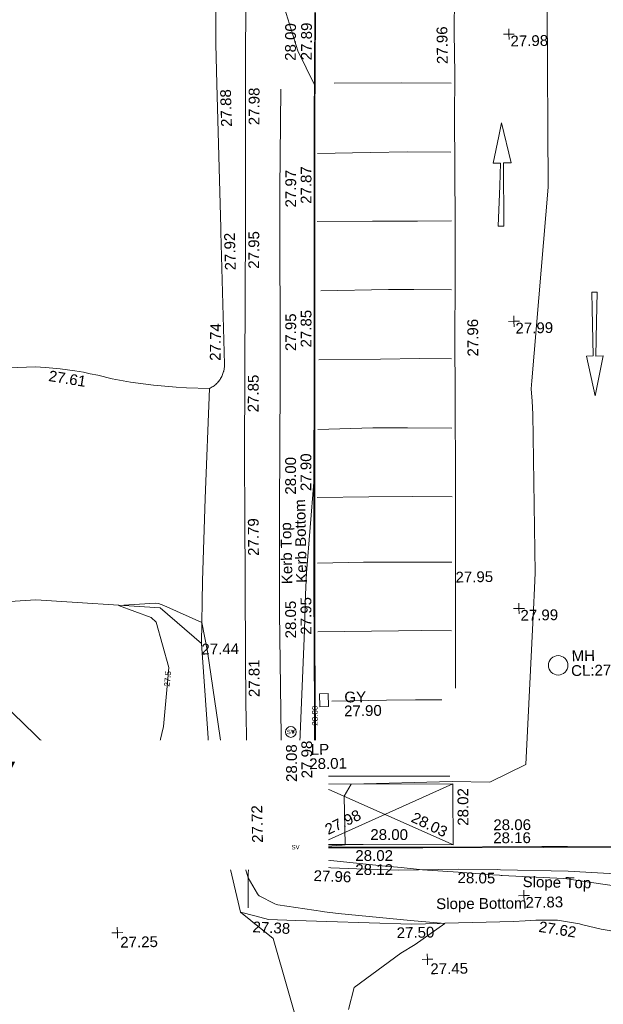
# Model space of a CAD drawing. Header units: millimetres. Extents: x -290717 to 520720, y -88450 to 287762.
# Tile 191 of 256: x -41327 to -21023, y 100394 to 134679. Entities that reach past the tile are written whole.
import ezdxf

# ---------------------------------------------------------------- set-up
doc = ezdxf.new("R2010")
doc.units = ezdxf.units.MM
doc.linetypes.add('IMPORT-UG_ELEC_STREET LIGHTING_QLB2 _2_', pattern=[2700, 1500, -300, 0, -250, 150, -300, 0, -200])
for name, color, linetype, lineweight, true_color in [('00_TOPO_FURN_LAMP_POST', 7, 'Continuous', 9, 0x666666), ('00_TOPO_LEVEL_SPOT', 7, 'Continuous', 9, 0x666666), ('00_TOPO_ROAD_MARKING_ARROWS', 7, 'Continuous', 9, 0x999999), ('00_TOPO_ROAD_MARKING_WHITE_CONTINUOUS', 7, 'Continuous', 9, 0x999999), ('00_TOPO_SERV_GULLY', 7, 'Continuous', 9, 0x5252a5), ('00_TOPO_SERV_MH', 7, 'Continuous', 9, 0x666666), ('00_TOPO_SERV_STOP_VALVE', 7, 'Continuous', 9, 0x666666), ('00_UAV_FENCE', 7, 'Continuous', 9, 0x264c2f), ('00_UAV_FORM_LINES', 7, 'Continuous', 9, 0x666666), ('00_UAV_KERB_BOTTOM', 1, 'Continuous', 9, 0xff0000), ('00_UAV_KERB_TOP', 7, 'Continuous', 9, 0xa500a5), ('00_UAV_LEVEL_SPOT', 7, 'Continuous', 9, 0x666666), ('00_UAV_ROAD_MARKING_WHITE_CONTINUOUS', 7, 'Continuous', 9, 0x999999), ('00_UAV_ROAD_MARKING_YELLOW_CONTINUOUS', 40, 'Continuous', 9, 0xffbf00), ('00_UAV_SLOPE_BOTTOM', 30, 'Continuous', 9, 0xff7f00), ('00_UAV_SLOPE_TOP', 40, 'Continuous', 9, 0xffbf00), ('01_DTM_CONTOUR_MJR', 7, 'Continuous', 9, 0x7f3f00), ('01_DTM_CONTOUR_MJR_LABELS', 7, 'Continuous', 9, 0x7f3f00), ('01_DTM_CONTOUR_MNR', 7, 'Continuous', 9, 0xa5a552), ('01_DTM_CONTOUR_MNR_LABELS', 7, 'Continuous', 9, 0xa5a552), ('12333-PUM-2D-U-0001-C01 - Rev2_REVIT IMPORT_dwg', 7, 'Continuous', 9, 0x767676)]:
    doc.layers.add(name, color=color, linetype=linetype, lineweight=lineweight, true_color=true_color)
for name, color, linetype, lineweight in [('00_TOPO_ROAD_EDGE', 7, 'Continuous', 9), ('00_TOPO_SURFACE', 7, 'Continuous', 9), ('00_UAV_SURFACE', 7, 'Continuous', 9), ('A_RHA_Text', 7, 'Continuous', 9), ('GEN-TEXT', 7, 'Continuous', 9)]:
    doc.layers.add(name, color=color, linetype=linetype, lineweight=lineweight)
doc.styles.add('Arial Narrow', font='ARIALN.TTF', dxfattribs={"height": 3000})
doc.styles.add('Swis721 Lt BT', font='swissl.ttf', dxfattribs={"height": 400})
doc.styles.add('Swis721 Lt BT_1', font='swissl.ttf', dxfattribs={"height": 200})
doc.styles.add('Swis721 Lt BT_2', font='swissl.ttf', dxfattribs={"height": 375})

# ---------------------------------------------------------------- blocks, each defined once
blk = doc.blocks.new('12333-PUM-2D-U-0001-C01 - Rev2_REVIT IMPORT_dwg_MSL_Lamp_Post_SYM-2077199-Site Location Plan Existing')
at = {"layer": '00_TOPO_FURN_LAMP_POST', "color": 254, "true_color": 0xcccccc, "flags": 128}
for points in [[(-500, 0), (-1000, 0), (-1000, 317)], [(500, 0), (1000, 0), (1000, -317)]]:
    blk.add_lwpolyline(points, dxfattribs=at)
at = {"layer": '00_TOPO_FURN_LAMP_POST', "color": 254, "true_color": 0xcccccc}
blk.add_circle((0, 0), 500, dxfattribs=at)
blk = doc.blocks.new('12333-PUM-2D-U-0001-C01 - Rev2_REVIT IMPORT_dwg_MM-2077200-Site Location Plan Existing')
at = {"layer": '00_TOPO_LEVEL_SPOT', "color": 254, "true_color": 0xcccccc, "flags": 128}
for points in [[(0, -500), (0, 0), (-500, 0)], [(500, 0), (0, 0), (0, 500)]]:
    blk.add_lwpolyline(points, dxfattribs=at)
blk = doc.blocks.new('12333-PUM-2D-U-0001-C01 - Rev2_REVIT IMPORT_dwg_MSL_Sluice_Valve_SYM-2077246-Site Location Plan Existing')
at = {"layer": '00_TOPO_SERV_STOP_VALVE', "color": 254, "true_color": 0xcccccc}
blk.add_circle((0, 0), 500, dxfattribs=at)
at = {"layer": '00_TOPO_SERV_STOP_VALVE', "insert": (0, 199), "char_height": 400, "width": 785.11, "attachment_point": 2, "line_spacing_factor": 1.005062, "style": 'Swis721 Lt BT'}
blk.add_mtext('SV', dxfattribs=at)
blk = doc.blocks.new('12333-PUM-2D-U-0001-C01 - Rev2_REVIT IMPORT_dwg_UAV-2077255-Site Location Plan Existing')
at = {"layer": '00_UAV_LEVEL_SPOT', "color": 254, "true_color": 0xcccccc, "flags": 128}
for points in [[(0, -500), (0, 0), (-500, 0)], [(500, 0), (0, 0), (0, 500)]]:
    blk.add_lwpolyline(points, dxfattribs=at)
blk = doc.blocks.new('12333-PUM-2D-U-0001-C01 - Rev2_REVIT IMPORT_dwg_MGS62954_T2_Galway_ITM_3d_Rev1-2077680-Site Location Plan Existing')
at = {"layer": '00_TOPO_ROAD_EDGE', "color": 254, "true_color": 0xcccccc, "flags": 128}
blk.add_lwpolyline([(533877740, 725667260), (533877810, 725671320), (533877870, 725674550), (533877910, 725677270), (533877940, 725679620), (533877980, 725681230), (533878010, 725683300), (533878040, 725685470), (533878060, 725687080), (533878090, 725688640), (533878100, 725690090), (533878160, 725692660), (533878200, 725695180), (533878240, 725697660), (533878290, 725700020), (533878330, 725702510), (533878390, 725705230), (533878410, 725707470), (533878420, 725708550)], dxfattribs=at)
at = {"layer": '00_TOPO_ROAD_MARKING_ARROWS', "color": 254, "true_color": 0xcccccc, "flags": 128}
for points in [[(533879690, 725686920), (533880000, 725685520), (533879730, 725685520), (533879710, 725683320), (533879510, 725683320), (533879590, 725684730), (533879630, 725685520), (533879370, 725685520), (533879590, 725686460)], [(533883080, 725678740), (533882780, 725677360), (533882500, 725678740), (533882740, 725678750), (533882730, 725680390), (533882730, 725680970), (533882910, 725680960), (533882870, 725679930), (533882830, 725678740)]]:
    blk.add_lwpolyline(points, close=True, dxfattribs=at)
at = {"layer": '00_TOPO_ROAD_MARKING_WHITE_CONTINUOUS', "color": 254, "true_color": 0xcccccc, "flags": 128}
for points in [[(533877960, 725688330), (533876230, 725688370), (533873895, 725688398)], [(533877910, 725685930), (533876410, 725685960), (533875100, 725685970)], [(533877890, 725683540), (533876700, 725683550), (533875140, 725683570)], [(533877850, 725681130), (533876540, 725681170), (533875650, 725681180)], [(533877810, 725678730), (533876690, 725678760), (533875330, 725678760)], [(533877770, 725676320), (533876230, 725676360), (533875030, 725676380)], [(533877740, 725673930), (533876360, 725673960), (533874840, 725673980)], [(533877690, 725671650), (533875610, 725671690), (533874620, 725671710)], [(533877640, 725669260), (533876590, 725669290), (533875790, 725669290)], [(533875340, 725666890), (533876340, 725666880), (533877260, 725666870)]]:
    blk.add_lwpolyline(points, dxfattribs=at)
at = {"layer": '00_TOPO_SERV_GULLY', "color": 254, "true_color": 0xcccccc}
for p, q in [((533873316, 725667154), (533873012, 725667154)), ((533873012, 725667154), (533873012, 725666697)), ((533873316, 725666697), (533873316, 725667154)), ((533873316, 725666697), (533873012, 725666697))]:
    blk.add_line(p, q, dxfattribs=at)
at = {"layer": '00_TOPO_SERV_MH', "color": 254, "true_color": 0xcccccc}
blk.add_circle((533881330, 725667996), 339, dxfattribs=at)
at = {"layer": '00_TOPO_SURFACE', "color": 254, "true_color": 0xcccccc, "flags": 128}
blk.add_lwpolyline([(533872230, 725648046), (533872457, 725650675), (533872766, 725652997), (533871245, 725658663), (533870130, 725659590), (533869206, 725663868), (533868929, 725668968), (533867513, 725670235), (533863196, 725670595), (533858684, 725670388), (533851815, 725670284), (533844993, 725669701), (533838118, 725669333), (533831737, 725668808), (533825871, 725668589), (533819290, 725668477), (533816561, 725668432), (533813689, 725668438), (533811207, 725668706), (533808951, 725669079), (533805382, 725669166), (533801897, 725669302), (533799767, 725669245), (533797809, 725669252)], dxfattribs=at)
at = {"layer": '00_UAV_FENCE', "color": 254, "true_color": 0xcccccc, "flags": 128}
blk.add_lwpolyline([(533871180, 725708480), (533871084, 725703482), (533871032, 725700791), (533870991, 725698483), (533870902, 725693484), (533870875, 725691996), (533870810, 725688485), (533870731, 725684282), (533870714, 725683486), (533870608, 725678488), (533870540, 725675317), (533870518, 725673490), (533870457, 725668490), (533870437, 725666875), (533870451, 725663492), (533870456, 725662277), (533870393, 725659745)], dxfattribs=at)
at = {"layer": '00_UAV_FORM_LINES', "color": 254, "true_color": 0xcccccc, "flags": 128}
for points in [[(533871586, 725662360), (533871650, 725665710), (533871668, 725669999), (533871723, 725673539), (533871833, 725678033), (533871930, 725684728), (533872027, 725688226)], [(533868929, 725668968), (533869009, 725671156), (533869147, 725674024), (533869366, 725677848)]]:
    blk.add_lwpolyline(points, dxfattribs=at)
at = {"layer": '00_UAV_KERB_BOTTOM', "color": 254, "true_color": 0xcccccc, "flags": 128}
blk.add_lwpolyline([(533889155, 725673243), (533889044, 725668472), (533889040, 725668245), (533888964, 725663246), (533888938, 725661531), (533885654, 725661599), (533881542, 725661685), (533880655, 725661697), (533876514, 725661751), (533875656, 725661767), (533872800, 725661819), (533872825, 725663962), (533872883, 725668962), (533872905, 725670811), (533872963, 725673961), (533873055, 725678960), (533873059, 725679161), (533873143, 725683959), (533873198, 725687109), (533873240, 725688958), (533873283, 725690870)], dxfattribs=at)
at = {"layer": '00_UAV_KERB_TOP', "color": 254, "true_color": 0xcccccc, "flags": 128}
blk.add_lwpolyline([(533889171, 725673248), (533889074, 725668471), (533889071, 725668249), (533888994, 725663250), (533888967, 725661500), (533885718, 725661568), (533881541, 725661655), (533880719, 725661666), (533876513, 725661721), (533875720, 725661735), (533872770, 725661790), (533872793, 725663838), (533872852, 725668838), (533872875, 725670811), (533872931, 725673837), (533873023, 725678836), (533873029, 725679161), (533873111, 725683835), (533873168, 725687110), (533873209, 725688834), (533873257, 725690870)], dxfattribs=at)
at = {"layer": '00_UAV_ROAD_MARKING_WHITE_CONTINUOUS', "color": 254, "true_color": 0xcccccc}
for p, q in [((533875100, 725685970), (533873273, 725685962)), ((533875140, 725683570), (533873210, 725683598)), ((533875650, 725681180), (533873302, 725681183)), ((533875330, 725678760), (533873184, 725678779)), ((533875030, 725676380), (533873107, 725676358)), ((533874840, 725673980), (533873048, 725673986)), ((533874620, 725671710), (533873019, 725671697)), ((533875790, 725669290), (533872984, 725669307)), ((533875340, 725666890), (533873429, 725666889)), ((533877491, 725664208), (533872829, 725664287))]:
    blk.add_line(p, q, dxfattribs=at)
at = {"layer": '00_UAV_ROAD_MARKING_YELLOW_CONTINUOUS', "color": 254, "true_color": 0xcccccc, "flags": 128}
blk.add_lwpolyline([(533872859, 725664007), (533877596, 725663935), (533877592, 725663673), (533877567, 725661809), (533874432, 725661872), (533872868, 725661903)], close=True, dxfattribs=at)
for points in [[(533872859, 725664007), (533877389, 725661892), (533877567, 725661809)], [(533877596, 725663935), (533873002, 725661961), (533872868, 725661903)]]:
    blk.add_lwpolyline(points, dxfattribs=at)
at = {"layer": '00_UAV_SLOPE_BOTTOM', "color": 254, "true_color": 0xcccccc, "flags": 128}
blk.add_lwpolyline([(533884905, 725658360), (533882668, 725658789), (533882024, 725658950), (533881913, 725658978), (533881147, 725659122), (533880395, 725659139), (533880027, 725659118), (533879614, 725659108), (533877231, 725659083), (533877044, 725659082), (533876074, 725659079), (533873129, 725659217), (533872050, 725659276), (533871103, 725659329), (533870628, 725659455), (533870130, 725659590)], dxfattribs=at)
at = {"layer": '00_UAV_SLOPE_TOP', "color": 254, "true_color": 0xcccccc, "flags": 128}
blk.add_lwpolyline([(533883804, 725660662), (533881556, 725660826), (533879202, 725660916), (533879106, 725660920), (533877752, 725660959), (533875643, 725660958), (533874206, 725661038), (533872699, 725661123), (533872350, 725661217), (533872188, 725661290), (533871997, 725661400), (533871846, 725661549), (533871759, 725661690), (533871674, 725661835), (533871631, 725661964), (533871586, 725662360)], dxfattribs=at)
at = {"layer": '00_UAV_SURFACE', "color": 254, "true_color": 0xcccccc, "flags": 128}
blk.add_lwpolyline([(533869857, 725693436), (533869794, 725689840), (533869808, 725688437), (533869859, 725683438), (533869860, 725683287), (533869902, 725678690), (533869902, 725678652), (533869900, 725678615), (533869897, 725678577), (533869893, 725678540), (533869886, 725678503), (533869878, 725678466), (533869873, 725678444), (533869869, 725678429), (533869858, 725678393), (533869846, 725678358), (533869832, 725678323), (533869817, 725678288), (533869800, 725678254), (533869782, 725678221), (533869762, 725678189), (533869741, 725678158), (533869719, 725678127), (533869696, 725678098), (533869671, 725678069), (533869646, 725678042), (533869619, 725678015), (533869614, 725678011), (533869586, 725677986), (533869557, 725677962), (533869526, 725677940), (533869495, 725677918), (533869463, 725677898), (533869431, 725677880), (533869397, 725677862), (533869366, 725677848), (533868567, 725677886), (533868211, 725677914), (533867416, 725678000), (533866624, 725678120), (533865985, 725678242), (533865492, 725678374), (533865229, 725678433), (533864994, 725678486), (533864693, 725678543), (533864188, 725678621), (533863681, 725678678), (533863326, 725678705), (533862403, 725678689)], dxfattribs=at)
at = {"layer": '01_DTM_CONTOUR_MJR', "color": 254, "true_color": 0xcccccc, "flags": 128}
blk.add_lwpolyline([(533873828, 725656140), (533874036, 725656908), (533875685, 725658066), (533876182, 725658360), (533877230, 725659080), (533876042, 725659201), (533873526, 725659494), (533873054, 725659555), (533872996, 725659563), (533871427, 725659825), (533871383, 725659839), (533871333, 725659865), (533870790, 725660152), (533870751, 725660188), (533870727, 725660220), (533870420, 725660790), (533870319, 725661134), (533869910, 725662980), (533869629, 725664891), (533869134, 725668686), (533868960, 725669700), (533867649, 725670316), (533867464, 725670395), (533867346, 725670409), (533866070, 725670350), (533867196, 725669913), (533867366, 725669745), (533867786, 725668152), (533867743, 725667760), (533867560, 725666106), (533867277, 725664980), (533866650, 725663653), (533865172, 725663862), (533864650, 725664340), (533864150, 725664840), (533863650, 725665340), (533863150, 725665840), (533862650, 725666340), (533862150, 725666840)], dxfattribs=at)
at = {"layer": '01_DTM_CONTOUR_MNR', "color": 254, "true_color": 0xcccccc, "flags": 128}
for points in [[(533883533, 725660218), (533881730, 725660518), (533881615, 725660539), (533881495, 725660560), (533881382, 725660571), (533879257, 725660717), (533879213, 725660718), (533879165, 725660722), (533878933, 725660747), (533877721, 725660854), (533876480, 725660960), (533875743, 725661050), (533875080, 725661122), (533872730, 725661409), (533872527, 725661460), (533872430, 725661497), (533872327, 725661565), (533872236, 725661651), (533872175, 725661731), (533872091, 725661891), (533872058, 725662134), (533872196, 725663799), (533872526, 725669372), (533872582, 725670616), (533872634, 725671370), (533872940, 725674520), (533872891, 725670810), (533872846, 725666390), (533872800, 725661820), (533873702, 725661866), (533873810, 725661880), (533873800, 725663570), (533874050, 725663990), (533877567, 725664014), (533878886, 725663968), (533880148, 725664565), (533880504, 725669959), (533880555, 725670700), (533880584, 725671236), (533880606, 725676760), (533880583, 725677212), (533880562, 725677643), (533880582, 725677922), (533881270, 725684650), (533881350, 725690890)], [(533873262, 725690870), (533873255, 725690581), (533873200, 725688360), (533872644, 725689548), (533872096, 725691423)]]:
    blk.add_lwpolyline(points, dxfattribs=at)
at = {"xscale": 0.375, "yscale": 0.375, "zscale": 0.375}
for name, p in [('12333-PUM-2D-U-0001-C01 - Rev2_REVIT IMPORT_dwg_UAV-2077255-Site Location Plan Existing', (533880000, 725690000)), ('12333-PUM-2D-U-0001-C01 - Rev2_REVIT IMPORT_dwg_UAV-2077255-Site Location Plan Existing', (533880000, 725680000)), ('12333-PUM-2D-U-0001-C01 - Rev2_REVIT IMPORT_dwg_UAV-2077255-Site Location Plan Existing', (533880000, 725670000)), ('12333-PUM-2D-U-0001-C01 - Rev2_REVIT IMPORT_dwg_MSL_Sluice_Valve_SYM-2077246-Site Location Plan Existing', (533871988, 725665839)), ('12333-PUM-2D-U-0001-C01 - Rev2_REVIT IMPORT_dwg_MSL_Lamp_Post_SYM-2077199-Site Location Plan Existing', (533872102, 725664902)), ('12333-PUM-2D-U-0001-C01 - Rev2_REVIT IMPORT_dwg_MSL_Sluice_Valve_SYM-2077246-Site Location Plan Existing', (533872083, 725661825)), ('12333-PUM-2D-U-0001-C01 - Rev2_REVIT IMPORT_dwg_UAV-2077255-Site Location Plan Existing', (533880000, 725660000)), ('12333-PUM-2D-U-0001-C01 - Rev2_REVIT IMPORT_dwg_MM-2077200-Site Location Plan Existing', (533865831, 725658955)), ('12333-PUM-2D-U-0001-C01 - Rev2_REVIT IMPORT_dwg_MM-2077200-Site Location Plan Existing', (533876602, 725657841))]:
    blk.add_blockref(name, p, dxfattribs=at)
at = {"layer": '00_TOPO_FURN_LAMP_POST', "char_height": 375, "attachment_point": 1, "line_spacing_factor": 1.005062, "style": 'Swis721 Lt BT_2'}
for s, insert, width in [('LP', (533872671, 725665404), 707.59), ('28.01', (533872609, 725664906), 1495.9)]:
    blk.add_mtext(s, dxfattribs=dict(at, insert=insert, width=width))
at = {"layer": '00_TOPO_LEVEL_SPOT', "char_height": 375, "width": 1495.9, "attachment_point": 1, "line_spacing_factor": 1.005062, "style": 'Swis721 Lt BT_2'}
for s, insert in [('27.25', (533865926, 725658808)), ('27.45', (533876697, 725657694))]:
    blk.add_mtext(s, dxfattribs=dict(at, insert=insert))
at = {"layer": '00_TOPO_ROAD_EDGE', "color": 251, "true_color": 0x666666, "char_height": 375, "width": 1495.9, "attachment_point": 1, "line_spacing_factor": 1.005062, "style": 'Swis721 Lt BT_2'}
for insert, rotation in [((533877478, 725689001), 89.6779), ((533878364, 725678801), 89.4296)]:
    blk.add_mtext('27.96', dxfattribs=dict(at, insert=insert, rotation=rotation))
at = {"layer": '00_TOPO_ROAD_EDGE', "color": 251, "true_color": 0x666666, "insert": (533877810, 725671315), "char_height": 375, "width": 1495.9, "attachment_point": 1, "line_spacing_factor": 1.005062, "style": 'Swis721 Lt BT_2'}
blk.add_mtext('27.95', dxfattribs=at)
at = {"layer": '00_TOPO_SERV_GULLY', "color": 251, "true_color": 0x666666, "char_height": 375, "attachment_point": 1, "line_spacing_factor": 1.005062, "style": 'Swis721 Lt BT_2'}
for s, insert, width in [('GY', (533873871, 725667207), 821.56), ('27.90', (533873854, 725666724), 1495.9)]:
    blk.add_mtext(s, dxfattribs=dict(at, insert=insert, width=width))
at = {"layer": '00_TOPO_SERV_MH', "char_height": 375, "attachment_point": 1, "line_spacing_factor": 1.005062, "style": 'Swis721 Lt BT_2'}
for s, insert, width in [('MH', (533881803, 725668505), 949.78), ('CL:27.99', (533881775, 725667991), 2440.93)]:
    blk.add_mtext(s, dxfattribs=dict(at, insert=insert, width=width))
at = {"layer": '00_TOPO_SURFACE', "color": 251, "true_color": 0x666666, "insert": (533868929, 725668963), "char_height": 375, "width": 1495.9, "attachment_point": 1, "line_spacing_factor": 1.005062, "style": 'Swis721 Lt BT_2'}
blk.add_mtext('27.44', dxfattribs=at)
at = {"layer": '00_UAV_FENCE', "color": 251, "true_color": 0x666666, "char_height": 375, "width": 1495.9, "attachment_point": 1, "line_spacing_factor": 1.005062, "style": 'Swis721 Lt BT_2'}
for s, insert, rotation in [('27.98', (533870891, 725686988), 88.9306), ('27.95', (533870791, 725681992), 88.7779), ('27.85', (533870685, 725676994), 88.7779), ('27.79', (533870608, 725671994), 89.301), ('27.81', (533870548, 725667077), 89.301), ('27.72', (533870576, 725661999), 90.2368)]:
    blk.add_mtext(s, dxfattribs=dict(at, insert=insert, rotation=rotation))
at = {"layer": '00_UAV_KERB_BOTTOM', "color": 251, "true_color": 0x666666, "char_height": 375, "attachment_point": 1, "line_spacing_factor": 1.005062, "style": 'Swis721 Lt BT_2'}
for s, insert, width, rotation in [('27.89', (533872750, 725689219), 1495.9, 88.7037), ('27.87', (533872652, 725684218), 1495.9, 88.9981), ('27.85', (533872564, 725679219), 1495.9, 88.9871), ('27.90', (533872472, 725674220), 1495.9, 88.9434), ('Kerb Bottom', (533872268, 725671022), 3414.46, 90.3739), ('27.95', (533872391, 725669218), 1495.9, 89.331), ('27.98', (533872333, 725664218), 1495.9, 89.331), ('28.06', (533878979, 725662671), 1495.9, 359.248), ('28.02', (533874161, 725661685), 1495.9, 358.9511)]:
    blk.add_mtext(s, dxfattribs=dict(at, insert=insert, width=width, rotation=rotation))
at = {"layer": '00_UAV_KERB_TOP', "color": 251, "true_color": 0x666666, "char_height": 375, "attachment_point": 1, "line_spacing_factor": 1.005062, "style": 'Swis721 Lt BT_2'}
for s, insert, width, rotation in [('28.00', (533872193, 725689209), 1495.9, 88.6423), ('27.97', (533872117, 725684102), 1495.9, 88.9981), ('27.95', (533872029, 725679103), 1495.9, 88.9803), ('28.00', (533871937, 725674105), 1495.9, 88.9434), ('Kerb Top', (533871762, 725670985), 2493.17, 90.3739), ('28.05', (533871856, 725669099), 1495.9, 89.331), ('28.08', (533871798, 725664100), 1495.9, 89.331), ('28.16', (533878967, 725662217), 1495.9, 359.248), ('28.12', (533874151, 725661196), 1495.9, 358.9511)]:
    blk.add_mtext(s, dxfattribs=dict(at, insert=insert, width=width, rotation=rotation))
at = {"layer": '00_UAV_LEVEL_SPOT', "char_height": 375, "width": 1495.9, "attachment_point": 1, "line_spacing_factor": 1.005062, "style": 'Swis721 Lt BT_2'}
for s, insert in [('27.98', (533880048, 725689947)), ('27.99', (533880048, 725679947)), ('27.99', (533880048, 725669947)), ('27.83', (533880048, 725659947))]:
    blk.add_mtext(s, dxfattribs=dict(at, insert=insert))
at = {"layer": '00_UAV_ROAD_MARKING_YELLOW_CONTINUOUS', "color": 251, "true_color": 0x666666, "char_height": 375, "width": 1495.9, "attachment_point": 1, "line_spacing_factor": 1.005062, "style": 'Swis721 Lt BT_2'}
for s, insert, rotation in [('28.02', (533877735, 725662471), 89.2185), ('27.98', (533873070, 725662570), 24.4806), ('28.03', (533876255, 725662993), 333.2907), ('28.00', (533874695, 725662407), 358.854)]:
    blk.add_mtext(s, dxfattribs=dict(at, insert=insert, rotation=rotation))
at = {"layer": '00_UAV_SLOPE_BOTTOM', "color": 251, "true_color": 0x666666, "char_height": 375, "attachment_point": 1, "line_spacing_factor": 1.005062, "style": 'Swis721 Lt BT_2'}
for s, insert, width, rotation in [('Slope Bottom', (533876941, 725659957), 3685.14, 359.368), ('27.38', (533870551, 725659266), 1495.9, 356.2422), ('27.50', (533875547, 725658970), 1495.9, 0.1113), ('27.62', (533880534, 725659103), 1495.9, 349.9616)]:
    blk.add_mtext(s, dxfattribs=dict(at, insert=insert, width=width, rotation=rotation))
at = {"layer": '00_UAV_SLOPE_TOP', "color": 251, "true_color": 0x666666, "char_height": 375, "attachment_point": 1, "line_spacing_factor": 1.005062, "style": 'Swis721 Lt BT_2'}
for s, insert, width, rotation in [('27.96', (533872705, 725661013), 1495.9, 356.7921), ('28.05', (533877707, 725660852), 1495.9, 358.2974), ('Slope Top', (533879968, 725660675), 2763.86, 357.8428)]:
    blk.add_mtext(s, dxfattribs=dict(at, insert=insert, width=width, rotation=rotation))
at = {"layer": '00_UAV_SURFACE', "color": 251, "true_color": 0x666666, "char_height": 375, "width": 1495.9, "attachment_point": 1, "line_spacing_factor": 1.005062, "style": 'Swis721 Lt BT_2'}
for s, insert, rotation in [('27.88', (533869932, 725686943), 90.577), ('27.92', (533869981, 725681945), 90.529), ('27.74', (533869395, 725678811), 88.2583), ('27.61', (533863820, 725678578), 349.6934)]:
    blk.add_mtext(s, dxfattribs=dict(at, insert=insert, rotation=rotation))
at = {"layer": '01_DTM_CONTOUR_MJR_LABELS', "color": 251, "true_color": 0x666666, "insert": (533867633, 725667775), "char_height": 200, "width": 620.51, "attachment_point": 2, "rotation": 83.689, "line_spacing_factor": 1.005062, "style": 'Swis721 Lt BT_1'}
blk.add_mtext('27.5', dxfattribs=at)
at = {"layer": '01_DTM_CONTOUR_MNR_LABELS', "color": 251, "true_color": 0x666666, "insert": (533872735, 725666392), "char_height": 200, "width": 797.8, "attachment_point": 2, "rotation": 89.4229, "line_spacing_factor": 1.005062, "style": 'Swis721 Lt BT_1'}
blk.add_mtext('28.00', dxfattribs=at)
blk = doc.blocks.new('12333-PUM-2D-U-0001-C01 - Rev2_REVIT IMPORT_dwg-1620468-Site Location Plan Existing')
at = {"layer": 'GEN-TEXT', "color": 253, "true_color": 0xaaaaaa}
for p, q in [((230951, 49965), (231022, 50036)), ((231022, 49965), (230951, 50036)), ((230975, 45980), (231045, 46051)), ((231045, 45980), (230975, 46051))]:
    blk.add_line(p, q, dxfattribs=at)
blk.add_blockref('12333-PUM-2D-U-0001-C01 - Rev2_REVIT IMPORT_dwg_MGS62954_T2_Galway_ITM_3d_Rev1-2077680-Site Location Plan Existing', (-533641080, -725615854))

msp = doc.modelspace()

# ---------------------------------------------------------------- block references
at = {"layer": '12333-PUM-2D-U-0001-C01 - Rev2_REVIT IMPORT_dwg', "color": 254, "linetype": 'IMPORT-UG_ELEC_STREET LIGHTING_QLB2 _2_', "true_color": 0xffd4d4, "rotation": 0.9999999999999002}
msp.add_blockref('12333-PUM-2D-U-0001-C01 - Rev2_REVIT IMPORT_dwg-1620468-Site Location Plan Existing', (-261895, 55870), dxfattribs=at)

# ---------------------------------------------------------------- next in the draw order: texts
at = {"layer": 'A_RHA_Text', "lineweight": 35, "insert": (-80167, 108838), "char_height": 3000, "width": 48822.77, "attachment_point": 1, "style": 'Arial Narrow', "bg_fill": 3, "box_fill_scale": 1.25, "bg_fill_color": 256, "bg_fill_true_color": 13158600, "bg_fill_transparency": 0}
msp.add_mtext('EXISTING TEMPORARY ', dxfattribs=at)

doc.saveas('drawing.dxf')
